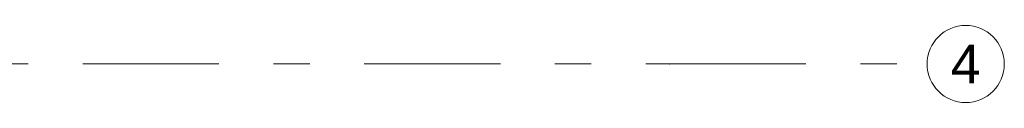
# Model space of a CAD drawing. Header units: millimetres. Extents: x -70269 to 35056, y -51814 to 48966.
# Tile 127 of 220: x -30587 to -26761, y 14630 to 14930. Entities that reach past the tile are written whole.
import ezdxf
from ezdxf.enums import TextEntityAlignment as Align

# ---------------------------------------------------------------- set-up
doc = ezdxf.new("R2010")
doc.units = ezdxf.units.MM
doc.linetypes.add('Przerywana podwójnie', pattern=[109.361107, 52.916665, -21.166666, 14.111111, -21.166666])
doc.layers.add('410-K Osie główne_Nr_pióra__11', color=7, linetype='Continuous', lineweight=0)
doc.layers.add('XREF', color=8, linetype='Continuous', lineweight=9)
doc.layers.add('410-K Osie główne_Nr_pióra__95', color=7, linetype='Continuous', lineweight=20, true_color=0x7c7c7c)
doc.styles.add('STYL_AUTOMATYCZNY_1', font='arial.ttf')

# ---------------------------------------------------------------- blocks, each defined once
blk = doc.blocks.new('parter 2025.10.15')
at = {"layer": '410-K Osie główne_Nr_pióra__95', "color": 8, "linetype": 'Przerywana podwójnie', "lineweight": 5}
for p, q in [((-63, 933.81), (1039.92, 933.81)), ((1039.92, 933.81), (1139.92, 933.81))]:
    blk.add_line(p, q, dxfattribs=at)
at = {"layer": '410-K Osie główne_Nr_pióra__95', "color": 8, "linetype": 'Continuous', "lineweight": 5}
blk.add_circle((1154.92, 933.81), 15, dxfattribs=at)
at = {"layer": '410-K Osie główne_Nr_pióra__95', "color": 8, "linetype": 'Przerywana podwójnie', "lineweight": 5}
blk.add_point((1039.92, 933.81), dxfattribs=at)
blk.add_point((1039.92, 933.81), dxfattribs=at)
at = {"layer": '410-K Osie główne_Nr_pióra__11', "color": 8, "lineweight": 5, "style": 'STYL_AUTOMATYCZNY_1'}
blk.add_text('4', height=15, dxfattribs=at).set_placement((1154.92, 941.31), align=Align.TOP_CENTER)

msp = doc.modelspace()

# ---------------------------------------------------------------- block references
at = {"layer": 'XREF', "xscale": 10, "yscale": 10, "zscale": 10}
msp.add_blockref('parter 2025.10.15', (-38460.6, 5442.3), dxfattribs=at)

doc.saveas('drawing.dxf')
